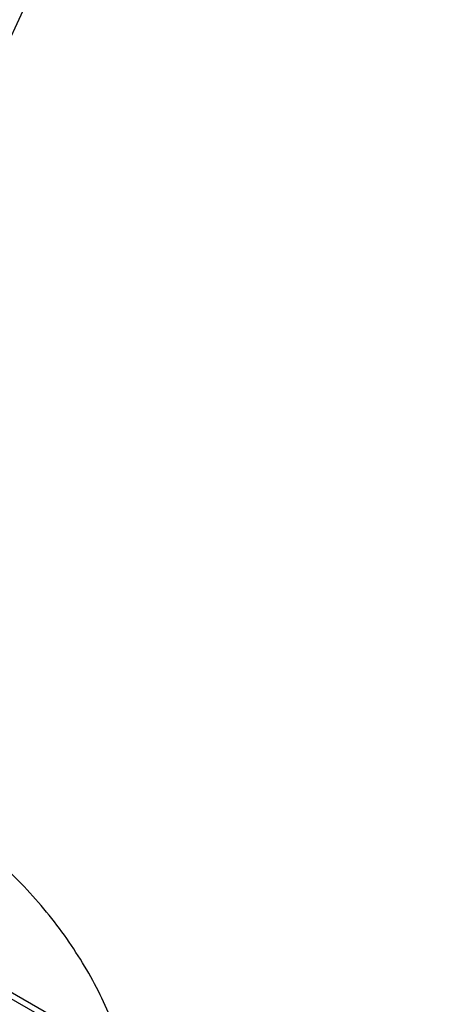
# Paper-space layout 'Sheet2' of a CAD drawing. Header units: millimetres. Extents: x 3 to 471, y 5 to 248.
# Tile 74 of 80: x 101.05 to 103.81, y 149.83 to 156.16. Entities that reach past the tile are written whole.
import ezdxf

# ---------------------------------------------------------------- set-up
doc = ezdxf.new("R2010")
doc.units = ezdxf.units.MM
doc.layers.add('BOARDER', color=7, linetype='Continuous', lineweight=25)
doc.dimstyles.new('SLDDIMSTYLE1', dxfattribs={"dimtxt": 0.18, "dimasz": 1.016, "dimexe": 0, "dimexo": 0.0625, "dimgap": 0, "dimtad": 0, "dimtih": 1, "dimtoh": 1, "dimdec": 0, "dimrnd": 1e-09, "dimzin": 0, "dimdsep": 46, "dimtxsty": 'Standard', "dimblk1": 'DOT', "dimblk2": 'DOT', "dimsah": 1, "dimcen": 0.09, "dimadec": 0, "dimazin": 0, "dimtfac": 1.016, "dimtdec": 0, "dimtofl": 0, "dimtmove": 0, "dimatfit": 3, "dimldrblk": 'DOT', "dimfxl": 1, "dimfrac": 2, "dimtolj": 1, "dimtzin": 0, "dimarcsym": 0})

# ---------------------------------------------------------------- blocks, each defined once
blk = doc.blocks.new('_Dot')
at = {"color": 0, "linetype": 'ByBlock', "lineweight": -2}
blk.add_line((-0.5, 0), (-1, 0), dxfattribs=at)
at = {"color": 0, "linetype": 'ByBlock', "const_width": 0.5}
blk.add_lwpolyline([(-0.25, 0, 1), (0.25, 0, 1)], format="xyb", close=True, dxfattribs=at)

psp = doc.layouts.new('Sheet2')

# ---------------------------------------------------------------- linework, layer by layer
at = {"color": 8, "linetype": 'Continuous', "lineweight": 25}
psp.add_line((98.711, 151.1873), (101.2291, 149.7336), dxfattribs=at)
at = {"color": 7, "linetype": 'Continuous', "lineweight": 25}
psp.add_line((101.2874, 149.7394), (98.8038, 151.1732), dxfattribs=at)
psp.add_open_spline([(101.8172, 148.8569), (101.8167, 148.8927), (101.8151, 148.9927), (101.7989, 149.1577), (101.7636, 149.3509), (101.7111, 149.543), (101.6418, 149.7329), (101.5562, 149.9195), (101.4547, 150.1016), (101.3379, 150.2783), (101.2064, 150.4485), (101.0611, 150.611), (100.9027, 150.7651), (100.7323, 150.9098), (100.5508, 151.0442), (100.3593, 151.1676), (100.159, 151.2792), (99.951, 151.3784), (99.7365, 151.4648), (99.5166, 151.5374), (99.2963, 151.5964), (99.1484, 151.6236), (99.0762, 151.6369)], degree=3, knots=[0, 0, 0, 0, 0.028205, 0.078738, 0.12935, 0.18009, 0.230965, 0.281969, 0.333091, 0.384317, 0.435628, 0.487009, 0.538443, 0.589916, 0.641418, 0.69294, 0.744475, 0.796021, 0.847576, 0.899138, 0.950708, 1, 1, 1, 1], dxfattribs=at)

# ---------------------------------------------------------------- leaders
at = {"layer": 'BOARDER'}
psp.add_leader([(97.8668, 149.3143), (103.8125, 162.125)], dimstyle='SLDDIMSTYLE1', dxfattribs=at)

doc.saveas('drawing.dxf')
